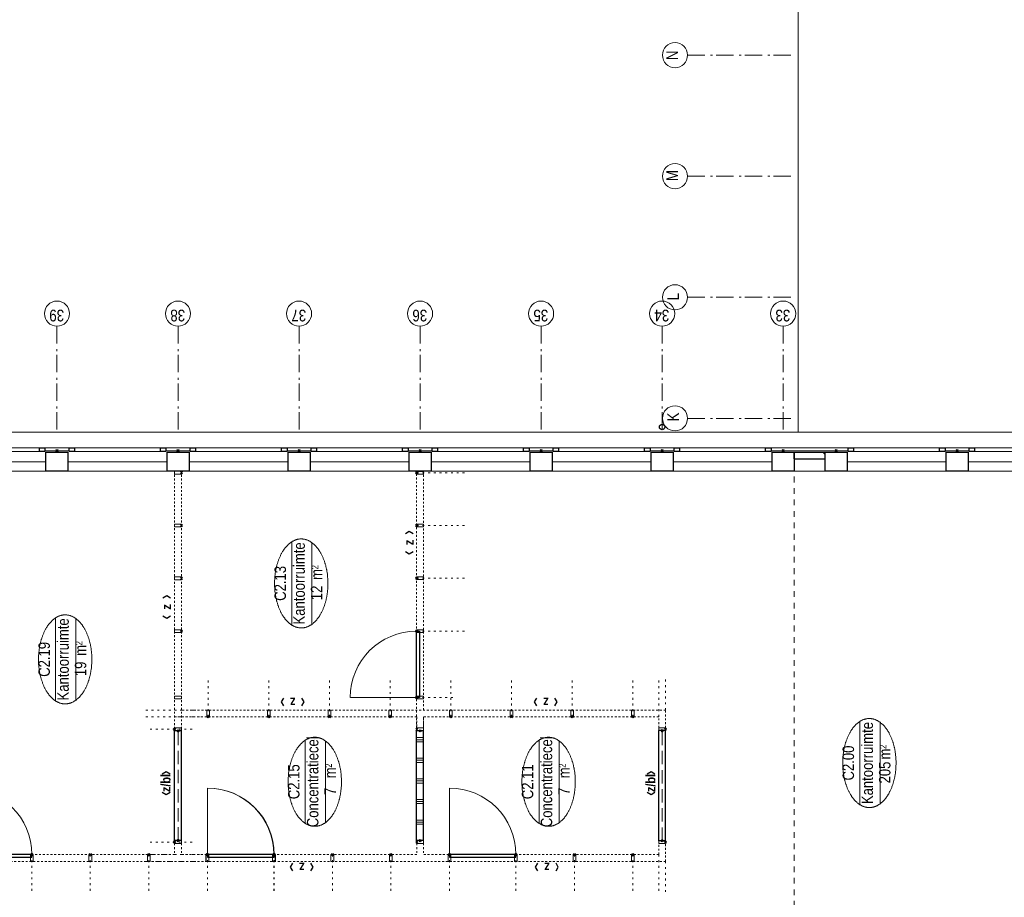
# Model space of a CAD drawing. Header units: millimetres. Extents: x -46954 to 169732, y -26853 to 94136.
# Tile 18 of 174: x -24060 to -9742, y 22059 to 34817. Entities that reach past the tile are written whole.
import ezdxf
from ezdxf.enums import TextEntityAlignment as Align

# ---------------------------------------------------------------- set-up
doc = ezdxf.new("R2010")
doc.units = ezdxf.units.MM
doc.header["$LTSCALE"] = 400
doc.header["$PDMODE"] = 3
doc.header["$PDSIZE"] = 15
for name, pattern in [('STYLE_01', [0.416641, 0.208282, -0.208359]), ('STYLE_02', [0.694427, 0.486069, -0.208359]), ('STYLE_05', [0.208282, 0.069427, -0.138855]), ('STYLE_06', [1.041641, 0.625, -0.208282, 0.069427, -0.138931]), ('STYLE_21', [0.138889, 0.069444, -0.069444])]:
    doc.linetypes.add(name, pattern=pattern)
for name, color, linetype, lineweight in [('Buitenkozijnen', 140, 'Continuous', 15), ('Interieur-deur', 43, 'Continuous', 9), ('Interieur-scheidingswand-horizontaal', 5, 'Continuous', 25), ('Interieur-systeemwand glas', 140, 'STYLE_21', 15), ('Kozijnmerken', 43, 'Continuous', 9), ('Lijn-stramien', 5, 'STYLE_06', 9), ('mat-baksteen', 5, 'Continuous', 25), ('mat-beton (ihwg)', 5, 'Continuous', 25), ('None', 7, 'Continuous', 9), ('Ruimtenummers', 5, 'Continuous', 25)]:
    doc.layers.add(name, color=color, linetype=linetype, lineweight=lineweight)
doc.styles.add('Arial Narrow', font='ARIALN.TTF', dxfattribs={"height": 222.25})
doc.styles.add('Arial Narrow (bold)', font='ARIALNB.TTF', dxfattribs={"height": 172.861111})

# ---------------------------------------------------------------- blocks, each defined once
blk = doc.blocks.new('*U152')
at = {"layer": 'Interieur-systeemwand glas', "lineweight": 15}
for p, q in [((-8677.941, 17749), (-8838.941, 17749)), ((-8677.941, 17649), (-8838.941, 17649))]:
    blk.add_line(p, q, dxfattribs=at)
blk = doc.blocks.new('*U153')
at = {"layer": 'Interieur-systeemwand glas', "lineweight": 15}
for p, q in [((-8939, 10609), (-8939, 24789)), ((-8839, 17749), (-8839, 24689)), ((-8839, 14229), (-8839, 17649)), ((-8839, 10709), (-8839, 14129))]:
    blk.add_line(p, q, dxfattribs=at)
blk = doc.blocks.new('*U156')
at = {"layer": 'Interieur-systeemwand glas', "lineweight": 15}
for p, q in [((-6999, 10709), (-6839, 10709)), ((-6999, 10609), (-6739, 10609))]:
    blk.add_line(p, q, dxfattribs=at)
blk = doc.blocks.new('*U157')
at = {"layer": 'Interieur-systeemwand glas', "lineweight": 15}
for p, q in [((-3319, 17749), (-7000, 17749)), ((-3319, 17649), (-7000, 17649))]:
    blk.add_line(p, q, dxfattribs=at)
blk = doc.blocks.new('*U158')
at = {"layer": 'Interieur-systeemwand glas', "lineweight": 15}
for p, q in [((-6838.941, 14229), (-7039.941, 14229)), ((-6838.941, 14129), (-7039.941, 14129))]:
    blk.add_line(p, q, dxfattribs=at)
blk = doc.blocks.new('*U160')
at = {"layer": 'Interieur-deur', "color": 140, "linetype": 'Continuous', "lineweight": 15}
blk.add_line((-7875, 17270), (-8839, 17270), dxfattribs=at)
at = {"layer": 'Interieur-deur', "color": 92, "linetype": 'Continuous', "lineweight": 25}
blk.add_lwpolyline([(-8839, 16304), (-8839, 17270), (-8879, 17270), (-8879, 16304)], close=True, dxfattribs=at)
at = {"layer": 'Interieur-deur', "color": 140, "linetype": 'Continuous', "lineweight": 15}
blk.add_arc((-8839, 17270), 966, 270, 0, dxfattribs=at)
at = {"layer": 'Interieur-systeemwand glas', "color": 43, "linetype": 'Continuous', "lineweight": 9}
for points in [[(-8839, 17250), (-8839, 17290), (-8939, 17290), (-8939, 17250)], [(-8839, 16284), (-8839, 16324), (-8939, 16324), (-8939, 16284)]]:
    blk.add_lwpolyline(points, close=True, dxfattribs=at)
at = {"layer": 'Lijn-stramien', "color": 8, "linetype": 'STYLE_05', "lineweight": 5}
for p, q in [((-8839, 17270), (-9415, 17270)), ((-8839, 16304), (-9415, 16304))]:
    blk.add_line(p, q, dxfattribs=at)
at = {"layer": 'None', "linetype": 'Continuous', "lineweight": 5}
for p in [(-8839, 17270), (-8839, 16304)]:
    blk.add_point(p, dxfattribs=at)
blk = doc.blocks.new('*U163')
at = {"layer": 'Interieur-systeemwand glas', "color": 43, "linetype": 'Continuous', "lineweight": 9}
for points in [[(-8938.941, 18144.5), (-8838.941, 18144.5), (-8838.941, 18104.5), (-8938.941, 18104.5)], [(-8637.941, 17749), (-8637.941, 17649), (-8677.941, 17649), (-8677.941, 17749)], [(-8938.941, 17293.5), (-8838.941, 17293.5), (-8838.941, 17253.5), (-8938.941, 17253.5)]]:
    blk.add_lwpolyline(points, close=True, dxfattribs=at)
at = {"layer": 'Interieur-systeemwand glas', "color": 43, "linetype": 'Continuous', "lineweight": 15}
for p in [(-8838.941, 18124.5), (-8657.941, 17749), (-8838.941, 17273.5), (-8838.941, 17273.5)]:
    blk.add_point(p, dxfattribs=at)
at = {"layer": 'Lijn-stramien', "color": 8, "linetype": 'STYLE_05', "lineweight": 5}
for p, q in [((-8838.941, 18124.5), (-9414.941, 18124.5)), ((-8838.941, 17273.5), (-9414.941, 17273.5)), ((-8838.941, 17273.5), (-9414.941, 17273.5))]:
    blk.add_line(p, q, dxfattribs=at)
at = {"layer": 'None', "linetype": 'Continuous', "lineweight": 5}
blk.add_point((-8637.941, 17699), dxfattribs=at)
blk = doc.blocks.new('*U164')
at = {"layer": 'Interieur-deur', "color": 140, "linetype": 'Continuous', "lineweight": 15}
blk.add_line((-7875, 20793), (-8839, 20793), dxfattribs=at)
at = {"layer": 'Interieur-deur', "color": 92, "linetype": 'Continuous', "lineweight": 25}
blk.add_lwpolyline([(-8839, 19827), (-8839, 20793), (-8879, 20793), (-8879, 19827)], close=True, dxfattribs=at)
at = {"layer": 'Interieur-deur', "color": 140, "linetype": 'Continuous', "lineweight": 15}
blk.add_arc((-8839, 20793), 966, 270, 0, dxfattribs=at)
at = {"layer": 'Interieur-systeemwand glas', "color": 43, "linetype": 'Continuous', "lineweight": 9}
for points in [[(-8839, 20773), (-8839, 20813), (-8939, 20813), (-8939, 20773)], [(-8839, 19807), (-8839, 19847), (-8939, 19847), (-8939, 19807)]]:
    blk.add_lwpolyline(points, close=True, dxfattribs=at)
at = {"layer": 'Lijn-stramien', "color": 8, "linetype": 'STYLE_05', "lineweight": 5}
for p, q in [((-8839, 20793), (-9415, 20793)), ((-8839, 19827), (-9415, 19827))]:
    blk.add_line(p, q, dxfattribs=at)
at = {"layer": 'None', "linetype": 'Continuous', "lineweight": 5}
for p in [(-8839, 20793), (-8839, 19827)]:
    blk.add_point(p, dxfattribs=at)
blk = doc.blocks.new('*U166')
at = {"layer": 'Interieur-systeemwand glas', "color": 43, "linetype": 'Continuous', "lineweight": 9}
blk.add_lwpolyline([(-8938.941, 18995.5), (-8838.941, 18995.5), (-8838.941, 18955.5), (-8938.941, 18955.5)], close=True, dxfattribs=at)
at = {"layer": 'Interieur-systeemwand glas', "color": 43, "linetype": 'Continuous', "lineweight": 15}
for p in [(-8838.941, 18975.5), (-8838.941, 18124.5)]:
    blk.add_point(p, dxfattribs=at)
at = {"layer": 'Lijn-stramien', "color": 8, "linetype": 'STYLE_05', "lineweight": 5}
for p, q in [((-8838.941, 18975.5), (-9414.941, 18975.5)), ((-8838.941, 18124.5), (-9414.941, 18124.5))]:
    blk.add_line(p, q, dxfattribs=at)
blk = doc.blocks.new('*U168')
at = {"layer": 'Interieur-systeemwand glas', "color": 43, "linetype": 'Continuous', "lineweight": 9}
blk.add_lwpolyline([(-8938.941, 19846.5), (-8838.941, 19846.5), (-8838.941, 19806.5), (-8938.941, 19806.5)], close=True, dxfattribs=at)
at = {"layer": 'Interieur-systeemwand glas', "color": 43, "linetype": 'Continuous', "lineweight": 15}
for p in [(-8838.941, 19826.5), (-8838.941, 18975.5)]:
    blk.add_point(p, dxfattribs=at)
at = {"layer": 'Lijn-stramien', "color": 8, "linetype": 'STYLE_05', "lineweight": 5}
for p, q in [((-8838.941, 19826.5), (-9414.941, 19826.5)), ((-8838.941, 18975.5), (-9414.941, 18975.5))]:
    blk.add_line(p, q, dxfattribs=at)
blk = doc.blocks.new('*U169')
at = {"layer": 'Interieur-deur', "color": 140, "linetype": 'Continuous', "lineweight": 15}
blk.add_line((-7875, 17273), (-8839, 17273), dxfattribs=at)
at = {"layer": 'Interieur-deur', "color": 92, "linetype": 'Continuous', "lineweight": 25}
blk.add_lwpolyline([(-8839, 16307), (-8839, 17273), (-8879, 17273), (-8879, 16307)], close=True, dxfattribs=at)
at = {"layer": 'Interieur-deur', "color": 140, "linetype": 'Continuous', "lineweight": 15}
blk.add_arc((-8839, 17273), 966, 270, 0, dxfattribs=at)
at = {"layer": 'Interieur-systeemwand glas', "color": 43, "linetype": 'Continuous', "lineweight": 9}
for points in [[(-8839, 17253), (-8839, 17293), (-8939, 17293), (-8939, 17253)], [(-8839, 16287), (-8839, 16327), (-8939, 16327), (-8939, 16287)]]:
    blk.add_lwpolyline(points, close=True, dxfattribs=at)
at = {"layer": 'Lijn-stramien', "color": 8, "linetype": 'STYLE_05', "lineweight": 5}
for p, q in [((-8839, 17273), (-9415, 17273)), ((-8839, 16307), (-9415, 16307))]:
    blk.add_line(p, q, dxfattribs=at)
at = {"layer": 'None', "linetype": 'Continuous', "lineweight": 5}
for p in [(-8839, 17273), (-8839, 16307)]:
    blk.add_point(p, dxfattribs=at)
blk = doc.blocks.new('*U177')
at = {"layer": 'Interieur-systeemwand glas', "lineweight": 15}
for p, q in [((-8677.941, 14229), (-8838.941, 14229)), ((-8677.941, 14129), (-8838.941, 14129))]:
    blk.add_line(p, q, dxfattribs=at)
blk = doc.blocks.new('*U179')
at = {"layer": 'Interieur-systeemwand glas', "color": 43, "linetype": 'Continuous', "lineweight": 9}
for points in [[(-8938.941, 14624.5), (-8838.941, 14624.5), (-8838.941, 14584.5), (-8938.941, 14584.5)], [(-8637.941, 14229), (-8637.941, 14129), (-8677.941, 14129), (-8677.941, 14229)], [(-8938.941, 13773.5), (-8838.941, 13773.5), (-8838.941, 13733.5), (-8938.941, 13733.5)]]:
    blk.add_lwpolyline(points, close=True, dxfattribs=at)
at = {"layer": 'Interieur-systeemwand glas', "color": 43, "linetype": 'Continuous', "lineweight": 15}
for p in [(-8838.941, 14604.5), (-8657.941, 14229), (-8838.941, 13753.5), (-8838.941, 13753.5)]:
    blk.add_point(p, dxfattribs=at)
at = {"layer": 'Lijn-stramien', "color": 8, "linetype": 'STYLE_05', "lineweight": 5}
for p, q in [((-8838.941, 14604.5), (-9414.941, 14604.5)), ((-8838.941, 13753.5), (-9414.941, 13753.5)), ((-8838.941, 13753.5), (-9414.941, 13753.5))]:
    blk.add_line(p, q, dxfattribs=at)
at = {"layer": 'None', "linetype": 'Continuous', "lineweight": 5}
blk.add_point((-8637.941, 14179), dxfattribs=at)
blk = doc.blocks.new('*U181')
at = {"layer": 'Interieur-systeemwand glas', "color": 43, "linetype": 'Continuous', "lineweight": 9}
blk.add_lwpolyline([(-8938.941, 15475.5), (-8838.941, 15475.5), (-8838.941, 15435.5), (-8938.941, 15435.5)], close=True, dxfattribs=at)
at = {"layer": 'Interieur-systeemwand glas', "color": 43, "linetype": 'Continuous', "lineweight": 15}
for p in [(-8838.941, 15455.5), (-8838.941, 14604.5)]:
    blk.add_point(p, dxfattribs=at)
at = {"layer": 'Lijn-stramien', "color": 8, "linetype": 'STYLE_05', "lineweight": 5}
for p, q in [((-8838.941, 15455.5), (-9414.941, 15455.5)), ((-8838.941, 14604.5), (-9414.941, 14604.5))]:
    blk.add_line(p, q, dxfattribs=at)
blk = doc.blocks.new('*U183')
at = {"layer": 'Interieur-systeemwand glas', "color": 43, "linetype": 'Continuous', "lineweight": 9}
blk.add_lwpolyline([(-8938.941, 16326.5), (-8838.941, 16326.5), (-8838.941, 16286.5), (-8938.941, 16286.5)], close=True, dxfattribs=at)
at = {"layer": 'Interieur-systeemwand glas', "color": 43, "linetype": 'Continuous', "lineweight": 15}
for p in [(-8838.941, 16306.5), (-8838.941, 15455.5)]:
    blk.add_point(p, dxfattribs=at)
at = {"layer": 'Lijn-stramien', "color": 8, "linetype": 'STYLE_05', "lineweight": 5}
for p, q in [((-8838.941, 16306.5), (-9414.941, 16306.5)), ((-8838.941, 15455.5), (-9414.941, 15455.5))]:
    blk.add_line(p, q, dxfattribs=at)
blk = doc.blocks.new('*U184')
at = {"layer": 'Interieur-deur', "color": 140, "linetype": 'Continuous', "lineweight": 15}
blk.add_line((-7875, 13753), (-8839, 13753), dxfattribs=at)
at = {"layer": 'Interieur-deur', "color": 92, "linetype": 'Continuous', "lineweight": 25}
blk.add_lwpolyline([(-8839, 12787), (-8839, 13753), (-8879, 13753), (-8879, 12787)], close=True, dxfattribs=at)
at = {"layer": 'Interieur-deur', "color": 140, "linetype": 'Continuous', "lineweight": 15}
blk.add_arc((-8839, 13753), 966, 270, 0, dxfattribs=at)
at = {"layer": 'Interieur-systeemwand glas', "color": 43, "linetype": 'Continuous', "lineweight": 9}
for points in [[(-8839, 13733), (-8839, 13773), (-8939, 13773), (-8939, 13733)], [(-8839, 12767), (-8839, 12807), (-8939, 12807), (-8939, 12767)]]:
    blk.add_lwpolyline(points, close=True, dxfattribs=at)
at = {"layer": 'Lijn-stramien', "color": 8, "linetype": 'STYLE_05', "lineweight": 5}
for p, q in [((-8839, 13753), (-9415, 13753)), ((-8839, 12787), (-9415, 12787))]:
    blk.add_line(p, q, dxfattribs=at)
at = {"layer": 'None', "linetype": 'Continuous', "lineweight": 5}
for p in [(-8839, 13753), (-8839, 12787)]:
    blk.add_point(p, dxfattribs=at)
blk = doc.blocks.new('*U186')
at = {"layer": 'Interieur-systeemwand glas', "color": 43, "linetype": 'Continuous', "lineweight": 9}
blk.add_lwpolyline([(-8938.941, 11955.5), (-8838.941, 11955.5), (-8838.941, 11915.5), (-8938.941, 11915.5)], close=True, dxfattribs=at)
at = {"layer": 'Interieur-systeemwand glas', "color": 43, "linetype": 'Continuous', "lineweight": 15}
for p in [(-8838.941, 11935.5), (-8838.941, 11084.5)]:
    blk.add_point(p, dxfattribs=at)
at = {"layer": 'Lijn-stramien', "color": 8, "linetype": 'STYLE_05', "lineweight": 5}
for p, q in [((-8838.941, 11935.5), (-9414.941, 11935.5)), ((-8838.941, 11084.5), (-9414.941, 11084.5))]:
    blk.add_line(p, q, dxfattribs=at)
blk = doc.blocks.new('*U188')
at = {"layer": 'Interieur-systeemwand glas', "color": 43, "linetype": 'Continuous', "lineweight": 9}
blk.add_lwpolyline([(-8938.941, 12806.5), (-8838.941, 12806.5), (-8838.941, 12766.5), (-8938.941, 12766.5)], close=True, dxfattribs=at)
at = {"layer": 'Interieur-systeemwand glas', "color": 43, "linetype": 'Continuous', "lineweight": 15}
for p in [(-8838.941, 12786.5), (-8838.941, 11935.5)]:
    blk.add_point(p, dxfattribs=at)
at = {"layer": 'Lijn-stramien', "color": 8, "linetype": 'STYLE_05', "lineweight": 5}
for p, q in [((-8838.941, 12786.5), (-9414.941, 12786.5)), ((-8838.941, 11935.5), (-9414.941, 11935.5))]:
    blk.add_line(p, q, dxfattribs=at)
blk = doc.blocks.new('*U196')
at = {"layer": 'Interieur-systeemwand glas', "color": 43, "linetype": 'Continuous', "lineweight": 9}
for points in [[(-6838.941, 11105.5), (-6738.941, 11105.5), (-6738.941, 11065.5), (-6838.941, 11065.5)], [(-7038.941, 10609.5), (-7038.941, 10709.5), (-6998.941, 10709.5), (-6998.941, 10609.5)]]:
    blk.add_lwpolyline(points, close=True, dxfattribs=at)
at = {"layer": 'Interieur-systeemwand glas', "color": 43, "linetype": 'Continuous', "lineweight": 15}
for p in [(-6838.941, 11085.5), (-6838.941, 11085.5), (-7018.941, 10609.5)]:
    blk.add_point(p, dxfattribs=at)
at = {"layer": 'Lijn-stramien', "color": 8, "linetype": 'STYLE_05', "lineweight": 5}
for p, q in [((-6838.941, 11085.5), (-6282.941, 11085.5)), ((-6838.941, 10709.5), (-6282.941, 10709.5)), ((-6738.941, 10609.5), (-6282.941, 10609.5))]:
    blk.add_line(p, q, dxfattribs=at)
at = {"layer": 'None', "linetype": 'Continuous', "lineweight": 5}
blk.add_point((-7038.941, 10659.5), dxfattribs=at)
blk = doc.blocks.new('*U202')
at = {"layer": 'Interieur-systeemwand glas', "color": 43, "linetype": 'Continuous', "lineweight": 9}
blk.add_lwpolyline([(-6838.941, 11105.5), (-6738.941, 11105.5), (-6738.941, 11065.5), (-6838.941, 11065.5)], close=True, dxfattribs=at)
at = {"layer": 'Interieur-systeemwand glas', "color": 43, "linetype": 'Continuous', "lineweight": 15}
blk.add_point((-6838.941, 11085.5), dxfattribs=at)
blk.add_point((-6838.941, 11085.5), dxfattribs=at)
at = {"layer": 'Lijn-stramien', "color": 8, "linetype": 'STYLE_05', "lineweight": 5}
blk.add_line((-6838.941, 11085.5), (-6282.941, 11085.5), dxfattribs=at)
blk = doc.blocks.new('*U203')
at = {"layer": 'Interieur-systeemwand glas', "color": 43, "linetype": 'Continuous', "lineweight": 9}
blk.add_lwpolyline([(-6838.941, 11988), (-6738.941, 11988), (-6738.941, 11948), (-6838.941, 11948)], close=True, dxfattribs=at)
at = {"layer": 'Interieur-systeemwand glas', "color": 43, "linetype": 'Continuous', "lineweight": 15}
blk.add_point((-6838.941, 11968), dxfattribs=at)
blk.add_point((-6838.941, 11968), dxfattribs=at)
at = {"layer": 'Lijn-stramien', "color": 8, "linetype": 'STYLE_05', "lineweight": 5}
blk.add_line((-6838.941, 11968), (-6282.941, 11968), dxfattribs=at)
blk = doc.blocks.new('*U204')
at = {"layer": 'Interieur-systeemwand glas', "color": 43, "linetype": 'Continuous', "lineweight": 9}
blk.add_lwpolyline([(-6838.941, 12870.5), (-6738.941, 12870.5), (-6738.941, 12830.5), (-6838.941, 12830.5)], close=True, dxfattribs=at)
at = {"layer": 'Interieur-systeemwand glas', "color": 43, "linetype": 'Continuous', "lineweight": 15}
blk.add_point((-6838.941, 12850.5), dxfattribs=at)
blk.add_point((-6838.941, 12850.5), dxfattribs=at)
at = {"layer": 'Lijn-stramien', "color": 8, "linetype": 'STYLE_05', "lineweight": 5}
blk.add_line((-6838.941, 12850.5), (-6282.941, 12850.5), dxfattribs=at)
blk = doc.blocks.new('*U205')
at = {"layer": 'Interieur-systeemwand glas', "color": 43, "linetype": 'Continuous', "lineweight": 9}
blk.add_lwpolyline([(-6838.941, 13753), (-6738.941, 13753), (-6738.941, 13713), (-6838.941, 13713)], close=True, dxfattribs=at)
at = {"layer": 'Interieur-systeemwand glas', "color": 43, "linetype": 'Continuous', "lineweight": 15}
blk.add_point((-6838.941, 13733), dxfattribs=at)
blk.add_point((-6838.941, 13733), dxfattribs=at)
at = {"layer": 'Lijn-stramien', "color": 8, "linetype": 'STYLE_05', "lineweight": 5}
blk.add_line((-6838.941, 13733), (-6282.941, 13733), dxfattribs=at)
blk = doc.blocks.new('*U206')
at = {"layer": 'Interieur-systeemwand glas', "color": 43, "linetype": 'Continuous', "lineweight": 9}
blk.add_lwpolyline([(-6838.941, 14635.5), (-6738.941, 14635.5), (-6738.941, 14595.5), (-6838.941, 14595.5)], close=True, dxfattribs=at)
at = {"layer": 'Interieur-systeemwand glas', "color": 43, "linetype": 'Continuous', "lineweight": 15}
blk.add_point((-6838.941, 14615.5), dxfattribs=at)
blk.add_point((-6838.941, 14615.5), dxfattribs=at)
at = {"layer": 'Lijn-stramien', "color": 8, "linetype": 'STYLE_05', "lineweight": 5}
blk.add_line((-6838.941, 14615.5), (-6282.941, 14615.5), dxfattribs=at)
blk = doc.blocks.new('*U207')
at = {"layer": 'Interieur-systeemwand glas', "color": 43, "linetype": 'Continuous', "lineweight": 9}
blk.add_lwpolyline([(-6838.941, 15518), (-6738.941, 15518), (-6738.941, 15478), (-6838.941, 15478)], close=True, dxfattribs=at)
at = {"layer": 'Interieur-systeemwand glas', "color": 43, "linetype": 'Continuous', "lineweight": 15}
blk.add_point((-6838.941, 15498), dxfattribs=at)
blk.add_point((-6838.941, 15498), dxfattribs=at)
at = {"layer": 'Lijn-stramien', "color": 8, "linetype": 'STYLE_05', "lineweight": 5}
blk.add_line((-6838.941, 15498), (-6282.941, 15498), dxfattribs=at)
blk = doc.blocks.new('*U208')
at = {"layer": 'Interieur-systeemwand glas', "color": 43, "linetype": 'Continuous', "lineweight": 9}
blk.add_lwpolyline([(-6838.941, 16400.5), (-6738.941, 16400.5), (-6738.941, 16360.5), (-6838.941, 16360.5)], close=True, dxfattribs=at)
at = {"layer": 'Interieur-systeemwand glas', "color": 43, "linetype": 'Continuous', "lineweight": 15}
blk.add_point((-6838.941, 16380.5), dxfattribs=at)
blk.add_point((-6838.941, 16380.5), dxfattribs=at)
at = {"layer": 'Lijn-stramien', "color": 8, "linetype": 'STYLE_05', "lineweight": 5}
blk.add_line((-6838.941, 16380.5), (-6282.941, 16380.5), dxfattribs=at)
blk = doc.blocks.new('*U209')
at = {"layer": 'Interieur-systeemwand glas', "color": 43, "linetype": 'Continuous', "lineweight": 9}
blk.add_lwpolyline([(-6838.941, 17283), (-6738.941, 17283), (-6738.941, 17243), (-6838.941, 17243)], close=True, dxfattribs=at)
at = {"layer": 'Interieur-systeemwand glas', "color": 43, "linetype": 'Continuous', "lineweight": 15}
blk.add_point((-6838.941, 17263), dxfattribs=at)
blk.add_point((-6838.941, 17263), dxfattribs=at)
at = {"layer": 'Lijn-stramien', "color": 8, "linetype": 'STYLE_05', "lineweight": 5}
blk.add_line((-6838.941, 17263), (-6282.941, 17263), dxfattribs=at)
blk = doc.blocks.new('*X229')
at = {"layer": 'None', "lineweight": 9}
for p, q in [((-8400, 14130), (-8400, 14230)), ((-8370, 14130), (-8370, 14230)), ((-8340, 14130), (-8340, 14230)), ((-8100, 14130), (-8100, 14230)), ((-8070, 14130), (-8070, 14230)), ((-8040, 14130), (-8040, 14230)), ((-7800, 14130), (-7800, 14230)), ((-7770, 14130), (-7770, 14230)), ((-7740, 14130), (-7740, 14230)), ((-7500, 14130), (-7500, 14230)), ((-7470, 14130), (-7470, 14230)), ((-7440, 14130), (-7440, 14230)), ((-7200, 14130), (-7200, 14230)), ((-7170, 14130), (-7170, 14230)), ((-7140, 14130), (-7140, 14230))]:
    blk.add_line(p, q, dxfattribs=at)
blk = doc.blocks.new('*U230')
at = {"layer": 'Interieur-scheidingswand-horizontaal', "lineweight": 25}
for p, q in [((-8637.941, 14230), (-7039.941, 14230)), ((-8637.941, 14130), (-8637.941, 14230)), ((-7039.941, 14130), (-7039.941, 14230)), ((-8637.941, 14130), (-7039.941, 14130))]:
    blk.add_line(p, q, dxfattribs=at)
at = {"layer": 'Interieur-scheidingswand-horizontaal'}
blk.add_blockref('*X229', (0, 0), dxfattribs=at)
blk = doc.blocks.new('*U252')
at = {"layer": 'Interieur-scheidingswand-horizontaal', "lineweight": 25}
for p, q in [((-8637.941, 17749.5), (-7039.941, 17749.5)), ((-8637.941, 17649.5), (-8637.941, 17749.5)), ((-8637.941, 17649.5), (-7039.941, 17649.5)), ((-7039.941, 17649.5), (-7039.941, 17749.5))]:
    blk.add_line(p, q, dxfattribs=at)
at = {"layer": 'Interieur-scheidingswand-horizontaal', "linetype": 'STYLE_02', "lineweight": 9}
blk.add_line((-8637.941, 17699.5), (-7039.941, 17699.5), dxfattribs=at)
blk = doc.blocks.new('*U253')
at = {"layer": 'Interieur-systeemwand glas', "color": 43, "linetype": 'Continuous', "lineweight": 9}
blk.add_lwpolyline([(-3309, 17650), (-3309, 17750), (-3269, 17750), (-3269, 17650)], close=True, dxfattribs=at)
at = {"layer": 'Interieur-systeemwand glas', "color": 43, "linetype": 'Continuous', "lineweight": 15}
blk.add_point((-3289, 17650), dxfattribs=at)
blk = doc.blocks.new('*U256')
at = {"layer": 'Interieur-systeemwand glas', "color": 43, "linetype": 'Continuous', "lineweight": 9}
blk.add_lwpolyline([(-4077, 17650), (-4077, 17750), (-4037, 17750), (-4037, 17650)], close=True, dxfattribs=at)
at = {"layer": 'Interieur-systeemwand glas', "color": 43, "linetype": 'Continuous', "lineweight": 15}
blk.add_point((-4057, 17650), dxfattribs=at)
blk = doc.blocks.new('*U257')
at = {"layer": 'Interieur-systeemwand glas', "color": 43, "linetype": 'Continuous', "lineweight": 9}
blk.add_lwpolyline([(-4845, 17650), (-4845, 17750), (-4805, 17750), (-4805, 17650)], close=True, dxfattribs=at)
at = {"layer": 'Interieur-systeemwand glas', "color": 43, "linetype": 'Continuous', "lineweight": 15}
blk.add_point((-4825, 17650), dxfattribs=at)
blk = doc.blocks.new('*U258')
at = {"layer": 'Interieur-systeemwand glas', "color": 43, "linetype": 'Continuous', "lineweight": 9}
blk.add_lwpolyline([(-5613, 17650), (-5613, 17750), (-5573, 17750), (-5573, 17650)], close=True, dxfattribs=at)
at = {"layer": 'Interieur-systeemwand glas', "color": 43, "linetype": 'Continuous', "lineweight": 15}
blk.add_point((-5593, 17650), dxfattribs=at)
blk = doc.blocks.new('*U261')
at = {"layer": 'Interieur-systeemwand glas', "lineweight": 15}
for p, q in [((-6838.941, 14229), (-6838.941, 17749.5)), ((-6738.941, 10609), (-6738.941, 17649.5)), ((-6838.941, 10709), (-6838.941, 14129))]:
    blk.add_line(p, q, dxfattribs=at)
blk = doc.blocks.new('*U264')
at = {"layer": 'Lijn-stramien', "color": 8, "linetype": 'STYLE_05', "lineweight": 5}
for p, q in [((-8938.941, 18167), (-8938.941, 17452)), ((-8838.941, 18167), (-8838.941, 17352)), ((-8658.941, 18107), (-8658.941, 17451.5))]:
    blk.add_line(p, q, dxfattribs=at)
blk = doc.blocks.new('*U267')
at = {"layer": 'Lijn-stramien', "color": 8, "linetype": 'STYLE_05', "lineweight": 5}
for p, q in [((-7018.941, 18107), (-7018.941, 17451.5)), ((-6838.941, 18167), (-6838.941, 17352)), ((-6738.941, 18167), (-6738.941, 17452))]:
    blk.add_line(p, q, dxfattribs=at)
blk = doc.blocks.new('*U271')
at = {"layer": 'Interieur-systeemwand glas', "color": 43, "linetype": 'Continuous', "lineweight": 9}
blk.add_lwpolyline([(-6577.941, 17749), (-6537.941, 17749), (-6537.941, 17649), (-6577.941, 17649)], close=True, dxfattribs=at)
blk = doc.blocks.new('*U272')
at = {"layer": 'Interieur-deur', "color": 140, "linetype": 'Continuous', "lineweight": 15}
blk.add_line((-6558, 15194), (-6558, 14230), dxfattribs=at)
at = {"layer": 'Interieur-deur', "color": 92, "linetype": 'Continuous', "lineweight": 25}
blk.add_lwpolyline([(-6558, 14230), (-5592, 14230), (-5592, 14190), (-6558, 14190)], close=True, dxfattribs=at)
at = {"layer": 'Interieur-deur', "color": 140, "linetype": 'Continuous', "lineweight": 15}
blk.add_arc((-6558, 14230), 966, 0, 90, dxfattribs=at)
at = {"layer": 'Interieur-systeemwand glas', "color": 43, "linetype": 'Continuous', "lineweight": 9}
for points in [[(-6578, 14230), (-6538, 14230), (-6538, 14130), (-6578, 14130)], [(-5612, 14230), (-5572, 14230), (-5572, 14130), (-5612, 14130)]]:
    blk.add_lwpolyline(points, close=True, dxfattribs=at)
at = {"layer": 'Lijn-stramien', "color": 8, "linetype": 'STYLE_05', "lineweight": 5}
for p, q in [((-6558, 14230), (-6558, 13654)), ((-5592, 14230), (-5592, 13654))]:
    blk.add_line(p, q, dxfattribs=at)
at = {"layer": 'None', "linetype": 'Continuous', "lineweight": 5}
for p in [(-6558, 14230), (-5592, 14230)]:
    blk.add_point(p, dxfattribs=at)
blk = doc.blocks.new('*U274')
at = {"layer": 'Interieur-systeemwand glas', "color": 43, "linetype": 'Continuous', "lineweight": 9}
blk.add_lwpolyline([(-4844, 14230), (-4844, 14130), (-4804, 14130), (-4804, 14230)], close=True, dxfattribs=at)
at = {"layer": 'Interieur-systeemwand glas', "color": 43, "linetype": 'Continuous', "lineweight": 15}
for p in [(-5591, 14230), (-4824, 14230), (-4824, 14230)]:
    blk.add_point(p, dxfattribs=at)
at = {"layer": 'Lijn-stramien', "color": 8, "linetype": 'STYLE_05', "lineweight": 5}
for p, q in [((-5591, 14230), (-5591, 13535)), ((-4824, 14230), (-4824, 13535))]:
    blk.add_line(p, q, dxfattribs=at)
blk = doc.blocks.new('*U278')
at = {"layer": 'Interieur-systeemwand glas', "color": 43, "linetype": 'Continuous', "lineweight": 9}
blk.add_lwpolyline([(-4077, 14230), (-4077, 14130), (-4037, 14130), (-4037, 14230)], close=True, dxfattribs=at)
at = {"layer": 'Interieur-systeemwand glas', "color": 43, "linetype": 'Continuous', "lineweight": 15}
for p in [(-4824, 14230), (-4057, 14230), (-4057, 14230)]:
    blk.add_point(p, dxfattribs=at)
at = {"layer": 'Lijn-stramien', "color": 8, "linetype": 'STYLE_05', "lineweight": 5}
for p, q in [((-4824, 14230), (-4824, 13535)), ((-4057, 14230), (-4057, 13535))]:
    blk.add_line(p, q, dxfattribs=at)
blk = doc.blocks.new('*U280')
at = {"layer": 'Interieur-systeemwand glas', "color": 43, "linetype": 'Continuous', "lineweight": 9}
blk.add_lwpolyline([(-3310, 14230), (-3310, 14130), (-3270, 14130), (-3270, 14230)], close=True, dxfattribs=at)
at = {"layer": 'Interieur-systeemwand glas', "color": 43, "linetype": 'Continuous', "lineweight": 15}
for p in [(-4057, 14230), (-3290, 14230), (-3290, 14230)]:
    blk.add_point(p, dxfattribs=at)
at = {"layer": 'Lijn-stramien', "color": 8, "linetype": 'STYLE_05', "lineweight": 5}
for p, q in [((-4057, 14230), (-4057, 13535)), ((-3290, 14230), (-3290, 13535))]:
    blk.add_line(p, q, dxfattribs=at)
blk = doc.blocks.new('*U281')
at = {"layer": 'Interieur-systeemwand glas', "lineweight": 15}
for p, q in [((-6999, 14230), (-3269, 14230)), ((-6999, 14130), (-6839, 14130)), ((-6739, 14130), (-3269, 14130))]:
    blk.add_line(p, q, dxfattribs=at)
at = {"layer": 'None', "color": 7}
for name in ['*U274', '*U278', '*U280']:
    blk.add_blockref(name, (0, 0), dxfattribs=at)
blk = doc.blocks.new('*U282')
at = {"layer": 'Interieur-systeemwand glas', "lineweight": 15}
for p, q in [((-8939, 10609), (-8679, 10610)), ((-8839, 10709), (-8679, 10709))]:
    blk.add_line(p, q, dxfattribs=at)
blk = doc.blocks.new('*U283')
at = {"layer": 'Interieur-scheidingswand-horizontaal', "lineweight": 25}
for p, q in [((-8638.941, 10709.5), (-7038.941, 10709.5)), ((-8638.941, 10609.5), (-8638.941, 10709.5)), ((-8638.941, 10609.5), (-7038.941, 10609.5)), ((-7038.941, 10609.5), (-7038.941, 10709.5))]:
    blk.add_line(p, q, dxfattribs=at)
at = {"layer": 'Interieur-scheidingswand-horizontaal', "linetype": 'STYLE_02', "lineweight": 9}
blk.add_line((-8638.941, 10659.5), (-7038.941, 10659.5), dxfattribs=at)
blk = doc.blocks.new('*U286')
at = {"layer": 'Interieur-systeemwand glas', "color": 43, "linetype": 'Continuous', "lineweight": 9}
for points in [[(-8938.941, 11105.5), (-8838.941, 11105.5), (-8838.941, 11065.5), (-8938.941, 11065.5)], [(-8638.941, 10609.5), (-8638.941, 10709.5), (-8678.941, 10709.5), (-8678.941, 10609.5)]]:
    blk.add_lwpolyline(points, close=True, dxfattribs=at)
at = {"layer": 'Interieur-systeemwand glas', "color": 43, "linetype": 'Continuous', "lineweight": 15}
for p in [(-8838.941, 11085.5), (-8838.941, 11085.5), (-8658.941, 10609.5)]:
    blk.add_point(p, dxfattribs=at)
at = {"layer": 'Lijn-stramien', "color": 8, "linetype": 'STYLE_05', "lineweight": 5}
for p, q in [((-8838.941, 11085.5), (-9394.941, 11085.5)), ((-8838.941, 10709.5), (-9394.941, 10709.5)), ((-8938.941, 10609.5), (-9394.941, 10609.5))]:
    blk.add_line(p, q, dxfattribs=at)
at = {"layer": 'None', "linetype": 'Continuous', "lineweight": 5}
blk.add_point((-8638.941, 10659.5), dxfattribs=at)
blk = doc.blocks.new('*U287')
at = {"layer": 'Interieur-systeemwand glas', "color": 43, "linetype": 'Continuous', "lineweight": 9}
blk.add_lwpolyline([(-7039.941, 14229), (-7039.941, 14129), (-6999.941, 14129), (-6999.941, 14229)], close=True, dxfattribs=at)
at = {"layer": 'Interieur-systeemwand glas', "color": 43, "linetype": 'Continuous', "lineweight": 15}
blk.add_point((-7019.941, 14229), dxfattribs=at)
at = {"layer": 'None', "linetype": 'Continuous', "lineweight": 5}
blk.add_point((-7039.941, 14179), dxfattribs=at)
blk = doc.blocks.new('*U288')
at = {"layer": 'Interieur-systeemwand glas', "color": 43, "linetype": 'Continuous', "lineweight": 9}
blk.add_lwpolyline([(-7040, 17749), (-7040, 17649), (-7000, 17649), (-7000, 17749)], close=True, dxfattribs=at)
at = {"layer": 'Interieur-systeemwand glas', "color": 43, "linetype": 'Continuous', "lineweight": 15}
blk.add_point((-7020, 17749), dxfattribs=at)
at = {"layer": 'None', "linetype": 'Continuous', "lineweight": 5}
blk.add_point((-7040, 17699), dxfattribs=at)
at = {"layer": 'Interieur-scheidingswand-horizontaal', "color": 7}
for name in ['*U164', '*U168', '*U166', '*U169', '*U183', '*U181', '*U184', '*U188', '*U186']:
    blk.add_blockref(name, (0, 0), dxfattribs=at)
at = {"layer": 'Interieur-scheidingswand-horizontaal'}
for name in ['*U252', '*U230', '*U283']:
    blk.add_blockref(name, (0, 0), dxfattribs=at)
at = {"layer": 'Interieur-systeemwand glas'}
for name in ['*U153', '*U152', '*U157', '*U261', '*U177', '*U158', '*U282', '*U156']:
    blk.add_blockref(name, (0, 0), dxfattribs=at)
at = {"layer": 'Interieur-systeemwand glas', "color": 7}
for name in ['*U160', '*U272']:
    blk.add_blockref(name, (0, 0), dxfattribs=at)
at = {"layer": 'None', "color": 7}
for name in ['*U163', '*U264', '*U267', '*U271', '*U258', '*U257', '*U256', '*U253', '*U209', '*U208', '*U207', '*U179', '*U206', '*U287', '*U281', '*U205', '*U204', '*U203', '*U286', '*U196', '*U202']:
    blk.add_blockref(name, (0, 0), dxfattribs=at)
blk = doc.blocks.new('Kolom 280x320')
at = {"layer": 'mat-beton (ihwg)', "lineweight": 25}
blk.add_lwpolyline([(-300, 160), (-20, 160), (-20, -160), (-300, -160)], close=True, dxfattribs=at)
at = {"layer": 'None', "color": 92, "linetype": 'Continuous', "lineweight": 5}
blk.add_point((0, 0), dxfattribs=at)
blk = doc.blocks.new('Gevelpui best 1410 (2D)')
at = {"layer": 'Buitenkozijnen', "lineweight": 15}
for p, q in [((-260, 0), (-260, -1410)), ((-260, 0), (-210, 0)), ((-210, 0), (-210, -1410)), ((-260, -1410), (-210, -1410))]:
    blk.add_line(p, q, dxfattribs=at)
at = {"layer": 'Buitenkozijnen', "color": 92, "lineweight": 25}
for points in [[(-260, 0), (-210, 0), (-210, -80), (-260, -80)], [(-260, -1330), (-210, -1330), (-210, -1410), (-260, -1410)]]:
    blk.add_lwpolyline(points, close=True, dxfattribs=at)
at = {"layer": 'None', "color": 43, "linetype": 'Continuous', "lineweight": 9}
blk.add_line((-410, 15), (-410, -1425), dxfattribs=at)
blk = doc.blocks.new('*X976')
at = {"layer": 'None', "lineweight": 9}
blk.add_line((-3024, 8290), (-2989, 8325), dxfattribs=at)
blk = doc.blocks.new('HWA')
at = {"layer": 'None', "color": 92, "linetype": 'Continuous', "lineweight": 25}
blk.add_circle((0, -74), 40, dxfattribs=at)
blk = doc.blocks.new('Ruimtenummer UV 50')
at = {"layer": 'Ruimtenummers', "color": 8, "lineweight": 5}
for p, q in [((602, 157), (-602, 157)), ((595, -137), (-595, -137))]:
    blk.add_line(p, q, dxfattribs=at)
blk.add_open_spline([(-323, 354), (-173, 406), (173, 406), (323, 354), (473, 302), (560, 212), (647, 122), (647, 18), (647, -86), (560, -176), (473, -266), (323, -318), (173, -370), (-173, -370), (-323, -318), (-474, -266), (-560, -176), (-647, -86), (-647, 18), (-647, 122), (-560, 212), (-474, 302), (-323, 354)], degree=2, knots=[0, 0, 0, 0.09962, 0.19924, 0.19924, 0.283607, 0.283607, 0.349619, 0.349619, 0.415638, 0.415638, 0.5, 0.5, 0.59962, 0.69924, 0.69924, 0.783607, 0.783607, 0.849619, 0.849619, 0.915638, 0.915638, 1, 1, 1], dxfattribs=at)
at = {"layer": 'Ruimtenummers', "attachment_point": 2, "style": 'Arial Narrow'}
for s, insert, char_height in [(' 2', (220, -133), 96.8), (' m', (104, -122), 165.9)]:
    blk.add_mtext(s, dxfattribs=dict(at, insert=insert, char_height=char_height))
at = {"layer": 'Ruimtenummers', "style": 'Arial Narrow'}
for tag, p in [('Nummer', (0, 407)), ('Naam', (0, 132)), ('Oppervlak', (-138, -122))]:
    blk.add_attdef(tag, text='', height=166, dxfattribs=at).set_placement(p, align=Align.TOP_CENTER)
blk = doc.blocks.new('Kozijnmerk 50')
at = {"layer": 'Kozijnmerken', "color": 92, "linetype": 'Continuous', "lineweight": 25}
for points in [[(-132, 51), (-165, -6), (-132, -62)], [(132, 51), (165, -6), (132, -62)]]:
    blk.add_lwpolyline(points, dxfattribs=at)
at = {"layer": 'None', "color": 43, "style": 'Arial Narrow (bold)'}
blk.add_attdef('merk', text='', height=138, dxfattribs=at).set_placement((0, 0), align=Align.MIDDLE_CENTER)
blk = doc.blocks.new('*U1334')
at = {"layer": 'None', "color": 7, "linetype": 'STYLE_06', "lineweight": 9}
for p, q in [((-2499, 10290), (-2499, 8790)), ((-739, 10290), (-739, 8790)), ((1021, 10290), (1021, 8790)), ((2781, 10290), (2781, 8790))]:
    blk.add_line(p, q, dxfattribs=at)

msp = doc.modelspace()

# ---------------------------------------------------------------- linework, layer by layer
at = {"linetype": 'Continuous', "lineweight": 0, "flags": 128}
msp.add_lwpolyline([(-38982.73324, 28251.57274), (-38982.73324, 20511.61338), (-12327.73324, 20511.61338), (-12327.73324, 15381.57274), (-6961.73324, 15381.57274), (-6961.73324, 28251.57274), (-38982.73324, 28251.57274)], dxfattribs=at)
at = {"layer": 'Buitenkozijnen', "color": 43, "lineweight": 9, "flags": 128}
msp.add_lwpolyline([(-36432.73324, 28801.57274), (-36432.73324, 28821.57274), (-7207.73324, 28821.57274), (-7207.73324, 28801.57274)], dxfattribs=at)
at = {"layer": 'Buitenkozijnen', "lineweight": 15}
for points in [[(-23692.73324, 28551.57274), (-23692.73324, 28591.61338), (-23342.73324, 28591.61338), (-23342.73324, 28551.57274)], [(-21932.73324, 28551.57274), (-21932.73324, 28591.61338), (-21582.73324, 28591.61338), (-21582.73324, 28551.57274)], [(-20172.73324, 28551.57274), (-20172.73324, 28591.61338), (-19822.73324, 28591.61338), (-19822.73324, 28551.57274)], [(-18412.73324, 28551.57274), (-18412.73324, 28591.61338), (-18062.73324, 28591.61338), (-18062.73324, 28551.57274)], [(-16652.73324, 28551.57274), (-16652.73324, 28591.61338), (-16302.73324, 28591.61338), (-16302.73324, 28551.57274)], [(-14892.73324, 28551.57274), (-14892.73324, 28591.61338), (-14542.73324, 28591.61338), (-14542.73324, 28551.57274)], [(-13132.73324, 28551.57274), (-13132.73324, 28591.61338), (-12012.73324, 28591.61338), (-12012.73324, 28551.57274)], [(-10602.73324, 28551.57274), (-10602.73324, 28591.61338), (-10252.73324, 28591.61338), (-10252.73324, 28551.57274)]]:
    msp.add_lwpolyline(points, close=True, dxfattribs=at)
at = {"layer": 'mat-baksteen', "lineweight": 25}
for p, q in [((-12797.73324, 28531.57274), (-12347.73324, 28531.57274)), ((-12797.73324, 28431.57274), (-12797.73324, 28531.57274)), ((-12347.73324, 28431.57274), (-12347.73324, 28531.57274)), ((-12797.73324, 28431.57274), (-12347.73324, 28431.57274))]:
    msp.add_line(p, q, dxfattribs=at)
at = {"layer": 'None', "color": 43, "linetype": 'Continuous', "lineweight": 9}
msp.add_line((-12737.73324, 52351.57274), (-12737.73324, 28821.57274), dxfattribs=at)
at = {"layer": 'None', "color": 7, "linetype": 'STYLE_06', "lineweight": 9}
for p, q in [((-23517.73324, 30361.24818), (-23517.73324, 28861.24818)), ((-21757.73324, 30361.24818), (-21757.73324, 28861.24818)), ((-19997.73324, 30361.24818), (-19997.73324, 28861.24818)), ((-18237.73324, 30361.24818), (-18237.73324, 28861.24818)), ((-16477.73324, 30361.24818), (-16477.73324, 28861.24818)), ((-14717.73324, 30361.24818), (-14717.73324, 28861.24818)), ((-12957.73324, 30361.24818), (-12957.73324, 28861.24818))]:
    msp.add_line(p, q, dxfattribs=at)
at = {"layer": 'None', "color": 8, "linetype": 'STYLE_01', "lineweight": 5}
msp.add_line((-12797.73324, 20591.61338), (-12797.73324, 28251.57274), dxfattribs=at)
at = {"layer": 'None', "color": 43, "linetype": 'Continuous', "lineweight": 9}
for centre in [(-14530.33965, 34301.57274), (-14530.33965, 32541.57274), (-14530.33965, 30781.57274), (-23517.73324, 30543.8546), (-21757.73324, 30543.8546), (-19997.73324, 30543.8546), (-18237.73324, 30543.8546), (-16477.73324, 30543.8546), (-14717.73324, 30543.8546), (-12957.73324, 30543.8546), (-14530.33965, 29021.57274)]:
    msp.add_circle(centre, 182.60642, dxfattribs=at)

# ---------------------------------------------------------------- block references
at = {"layer": 'Buitenkozijnen', "color": 7, "rotation": 90}
for p in [(-25102.73324, 28801.57274), (-23342.73324, 28801.57274), (-21582.73324, 28801.57274), (-19822.73324, 28801.57274), (-18062.73324, 28801.57274), (-16302.73324, 28801.57274), (-14542.73324, 28801.57274), (-12012.73324, 28801.57274), (-10252.73324, 28801.57274)]:
    msp.add_blockref('Gevelpui best 1410 (2D)', p, dxfattribs=at)
at = {"layer": 'Interieur-systeemwand glas', "color": 7, "rotation": 90}
msp.add_blockref('*U288', (-4057.73324, 31520.51338), dxfattribs=at)
at = {"layer": 'Kozijnmerken', "color": 7}
for p, rotation, values in [((-18400.3669, 27217.57274), 90, {'merk': 'z'}), ((-21926.85044, 26280.65601), 90, {'merk': 'z'}), ((-20089.0336, 24892.69294), 180, {'merk': 'z'}), ((-16407.73324, 24892.69294), 180, {'merk': 'z'}), ((-21936.40902, 23720.51338), 90, {'merk': 'z/bl'}), ((-14885.32049, 23720.51338), 90, {'merk': 'z/bl'}), ((-19956.80348, 22492.57274), 180, {'merk': 'z'}), ((-16392.73324, 22492.57274), 180, {'merk': 'z'})]:
    msp.add_blockref('Kozijnmerk 50', p, dxfattribs=dict(at, rotation=rotation)).add_auto_attribs(values)
at = {"layer": 'mat-baksteen', "rotation": 90}
msp.add_blockref('*X976', (-4057.73324, 31520.51338), dxfattribs=at)
at = {"layer": 'mat-beton (ihwg)', "color": 7, "rotation": 90}
for p in [(-23517.73324, 28551.57274), (-21757.73324, 28551.57274), (-19997.73324, 28551.57274), (-18237.73324, 28551.57274), (-16477.73324, 28551.57274), (-14717.73324, 28551.57274), (-12957.73324, 28551.57274), (-12957.73324, 28551.57274), (-12187.73324, 28551.57274), (-10427.73324, 28551.57274)]:
    msp.add_blockref('Kolom 280x320', p, dxfattribs=at)
at = {"layer": 'None', "color": 7}
for name, p, rotation in [('*U1334', (-4057.73324, 31520.51338), 90), ('HWA', (-14717.73324, 28821.57274), 180)]:
    msp.add_blockref(name, p, dxfattribs=dict(at, rotation=rotation))
at = {"layer": 'Ruimtenummers', "rotation": 90}
for p, values in [((-19947.73324, 26621.90114), {'Nummer': 'C2.13', 'Naam': 'Kantoorruimte', 'Oppervlak': '12'}), ((-23380.56698, 25517.60114), {'Nummer': 'C2.19', 'Naam': 'Kantoorruimte', 'Oppervlak': '19'}), ((-11686.17803, 24010.78881), {'Nummer': 'C2.00', 'Naam': 'Kantoorruimte', 'Oppervlak': '205'}), ((-19750.60978, 23738.42332), {'Nummer': 'C2.15', 'Naam': 'Concentratiecel', 'Oppervlak': '7'}), ((-16350.60978, 23738.42332), {'Nummer': 'C2.11', 'Naam': 'Concentratiecel', 'Oppervlak': '7'})]:
    msp.add_blockref('Ruimtenummer UV 50', p, dxfattribs=at).add_auto_attribs(values)

# ---------------------------------------------------------------- texts
at = {"layer": 'None', "color": 8, "attachment_point": 1, "style": 'Arial Narrow'}
for s, insert, char_height, rotation in [('N', (-14655.22299, 34229.60608), 169.33333, 90), ('M', (-14655.22299, 32469.60608), 169.33333, 90), ('L', (-14643.09724, 30735.77876), 169.33333, 90), ('39', (-23413.73092, 30431.09701), 169.333333, 180), ('38', (-21653.73092, 30431.09701), 169.333333, 180), ('37', (-19893.73092, 30431.09701), 169.333333, 180), ('36', (-18133.73092, 30431.09701), 169.333333, 180), ('35', (-16373.73092, 30431.09701), 169.333333, 180), ('34', (-14613.73092, 30431.09701), 169.333333, 180), ('33', (-12853.73092, 30431.09701), 169.333333, 180), ('K', (-14643.09724, 28975.77876), 169.33333, 90)]:
    msp.add_mtext(s, dxfattribs=dict(at, insert=insert, char_height=char_height, rotation=rotation))

doc.saveas('drawing.dxf')
